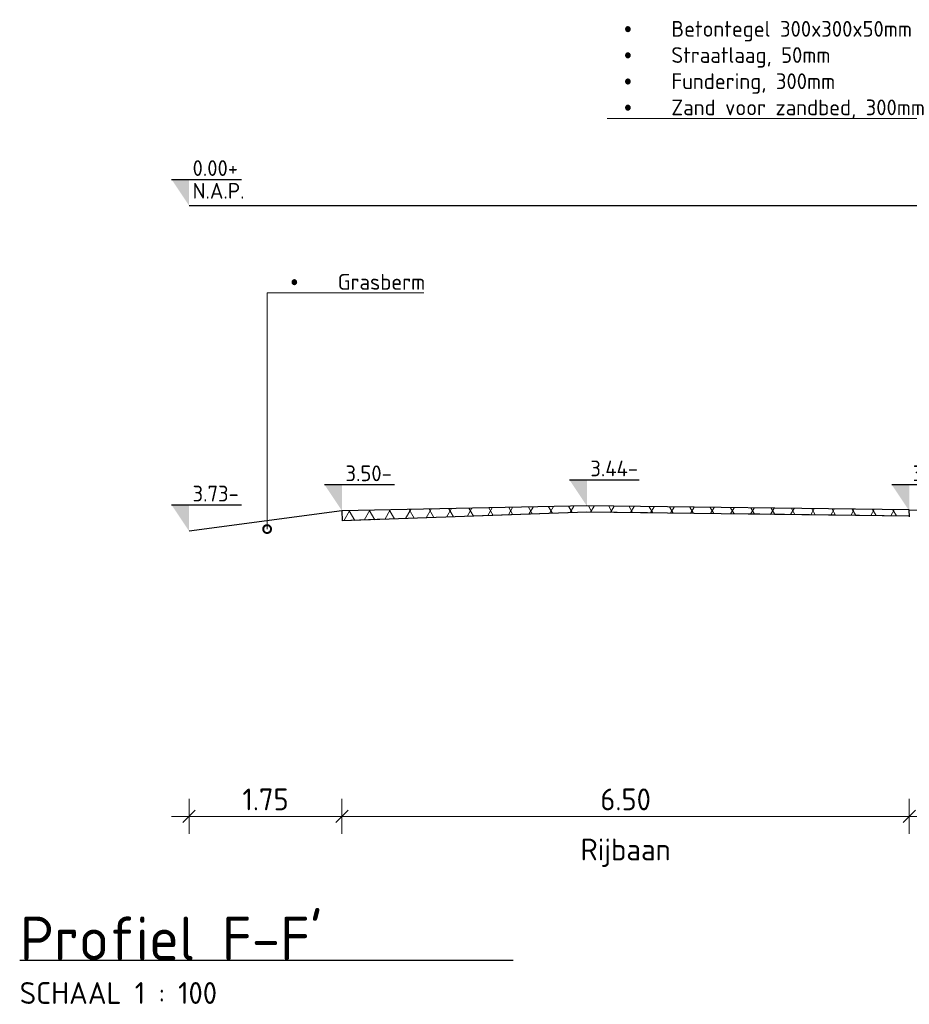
# Model space of a CAD drawing. Header units: metres. Extents: x 115954 to 115994, y 477007 to 477166.
# Tile 12 of 20: x 115962 to 115972, y 477118 to 477129. Entities that reach past the tile are written whole.
import ezdxf
from ezdxf import colors
from ezdxf.entities.mleader import LeaderData, LeaderLine
from ezdxf.math import Vec2, Vec3

# ---------------------------------------------------------------- set-up
doc = ezdxf.new("R2010")
doc.units = ezdxf.units.M
doc.linetypes.add('AL-NAP_LIJN', pattern=[15.25, 12, -1.5, 0.25, -1.5])
doc.linetypes.add('DASHED', pattern=[0.75, 0.5, -0.25])
doc.layers.get('Defpoints').update_dxf_attribs({"lineweight": 25})
for name, color, linetype, lineweight in [('N-WE-VH-VERHARDING-ASFALT-WAP', 251, 'DASHED', 30), ('N-WE-VH-VERHARDING_ASFALT-AD', 252, 'Continuous', 18), ('X-XX-AL-AANPIJLING-M', 7, 'Continuous', 18), ('X-XX-AL-DETAIL1-GD', 7, 'Continuous', 25), ('X-XX-AL-NAP-GD', 7, 'AL-NAP_LIJN', 25), ('X-XX-AL-PEILMAAT-SD', 7, 'Continuous', 25), ('X-XX-AL-VERWIJZING-S', 7, 'Continuous', 25), ('X-XX-AL-VERWIJZING-T18', 7, 'Continuous', 18)]:
    doc.layers.add(name, color=color, linetype=linetype, lineweight=lineweight)
doc.styles.add('NLCS-ISO', font='NLCS-ISO.ttf')
doc.styles.add('NLCS-ISO-ANNOTATIEF-T18', font='NLCS-ISO.ttf', dxfattribs={"height": 1.8})
doc.styles.add('NLCS-ISO-ANNOTATIEF-T25', font='NLCS-ISO.ttf', dxfattribs={"height": 2.5})
doc.dimstyles.new('NLCS-ANNOTATIEF-T25-SCHRAP_L2_H1', dxfattribs={"dimtxt": 2.5, "dimasz": 1.4, "dimexe": 2, "dimexo": 2, "dimgap": 0.7, "dimtad": 1, "dimzin": 0, "dimdsep": 46, "dimtxsty": 'NLCS-ISO-ANNOTATIEF-T25', "dimblk": 'OBLIQUE', "dimcen": 0, "dimdle": 2, "dimclrd": 256, "dimclre": 256, "dimclrt": 256, "dimadec": 1, "dimazin": 0, "dimtfac": 1, "dimtdec": 3, "dimtofl": 0, "dimtmove": 0, "dimatfit": 3, "dimldrblk": 'OBLIQUE', "dimfxl": 2, "dimfxlon": 1, "dimtfillclr": 256, "dimtolj": 1, "dimtzin": 0, "dimlwd": -1, "dimlwe": -1, "dimarcsym": 0})

# ---------------------------------------------------------------- blocks, each defined once
blk = doc.blocks.new('SAL-VERWIJZING_ONDERSCHRIFT-SO')
at = {"linetype": 'Continuous', "style": 'NLCS-ISO'}
blk.add_text('SCHAAL 1 :', height=2.5, dxfattribs=at).set_placement((0, -3.75))
at = {"style": 'NLCS-ISO'}
for tag, p, height in [('OMSCHRIJVING', (0, 1.25), 5), ('SCHAAL', (18.15, -3.75), 2.5)]:
    blk.add_attdef(tag, p, '', height=height, dxfattribs=at)
blk = doc.blocks.new('SAL-PEILMAAT_INFRACAD_R01-SOD')
blk.add_line((-2, 3), (6, 3))
blk.add_solid([(-2, 3), (0, 3), (0, 0)])
at = {"style": 'NLCS-ISO'}
for tag, p in [('...', (0.4, 3.4)), ('REF', (0.4, 0.8))]:
    blk.add_attdef(tag, p, '', height=1.8, dxfattribs=at)
blk = doc.blocks.new('_DotSmall')
at = {"color": 0, "linetype": 'ByBlock', "const_width": 0.5}
blk.add_lwpolyline([(-0.0625, 0, 1), (0.0625, 0, 1)], format="xyb", close=True, dxfattribs=at)
blk = doc.blocks.new('_Oblique')
at = {"color": 0, "linetype": 'ByBlock', "lineweight": -2}
blk.add_line((-0.5, -0.5), (0.5, 0.5), dxfattribs=at)
blk = doc.blocks.new('*D29')
at = {"layer": 'Defpoints', "color": 0, "transparency": 16777216}
for p in [(115965.951, 477122.739), (115964.199, 477122.507), (115965.951, 477120.157)]:
    blk.add_point(p, dxfattribs=at)
at = {"layer": 'X-XX-AL-AANPIJLING-M', "transparency": 16777216}
for p, q in [((115964.199, 477120.357), (115964.199, 477119.957)), ((115965.951, 477120.357), (115965.951, 477119.957)), ((115963.999, 477120.157), (115966.151, 477120.157))]:
    blk.add_line(p, q, dxfattribs=at)
at = {"layer": 'X-XX-AL-AANPIJLING-M', "transparency": 16777216, "xscale": 0.14, "yscale": 0.14, "zscale": 0.14, "rotation": 180}
blk.add_blockref('_Oblique', (115964.199, 477120.157), dxfattribs=at)
at = {"layer": 'X-XX-AL-AANPIJLING-M', "transparency": 16777216, "xscale": 0.14, "yscale": 0.14, "zscale": 0.14}
blk.add_blockref('_Oblique', (115965.951, 477120.157), dxfattribs=at)
at = {"layer": 'X-XX-AL-AANPIJLING-M', "transparency": 16777216, "insert": (115965.075, 477120.352), "char_height": 0.25, "attachment_point": 5, "style": 'NLCS-ISO-ANNOTATIEF-T25'}
blk.add_mtext('\\A1;1.75', dxfattribs=at)
blk = doc.blocks.new('*D30')
at = {"layer": 'Defpoints', "color": 0, "transparency": 16777216}
for p in [(115972.451, 477122.869), (115965.951, 477122.739), (115972.451, 477120.157)]:
    blk.add_point(p, dxfattribs=at)
at = {"layer": 'X-XX-AL-AANPIJLING-M', "transparency": 16777216}
for p, q in [((115965.951, 477120.357), (115965.951, 477119.957)), ((115972.451, 477120.357), (115972.451, 477119.957)), ((115965.751, 477120.157), (115972.651, 477120.157))]:
    blk.add_line(p, q, dxfattribs=at)
at = {"layer": 'X-XX-AL-AANPIJLING-M', "transparency": 16777216, "xscale": 0.14, "yscale": 0.14, "zscale": 0.14, "rotation": 180}
blk.add_blockref('_Oblique', (115965.951, 477120.157), dxfattribs=at)
at = {"layer": 'X-XX-AL-AANPIJLING-M', "transparency": 16777216, "xscale": 0.14, "yscale": 0.14, "zscale": 0.14}
blk.add_blockref('_Oblique', (115972.451, 477120.157), dxfattribs=at)
at = {"layer": 'X-XX-AL-AANPIJLING-M', "transparency": 16777216, "insert": (115969.201, 477120.352), "char_height": 0.25, "attachment_point": 5, "style": 'NLCS-ISO-ANNOTATIEF-T25'}
blk.add_mtext('\\A1;6.50', dxfattribs=at)
blk = doc.blocks.new('*D31')
at = {"layer": 'Defpoints', "color": 0, "transparency": 16777216}
for p in [(115972.451, 477122.869), (115973.451, 477122.849), (115973.451, 477120.157)]:
    blk.add_point(p, dxfattribs=at)
at = {"layer": 'X-XX-AL-AANPIJLING-M', "transparency": 16777216}
for p, q in [((115972.451, 477120.357), (115972.451, 477119.957)), ((115973.451, 477120.357), (115973.451, 477119.957)), ((115972.251, 477120.157), (115973.651, 477120.157))]:
    blk.add_line(p, q, dxfattribs=at)
at = {"layer": 'X-XX-AL-AANPIJLING-M', "transparency": 16777216, "xscale": 0.14, "yscale": 0.14, "zscale": 0.14, "rotation": 180}
blk.add_blockref('_Oblique', (115972.451, 477120.157), dxfattribs=at)
at = {"layer": 'X-XX-AL-AANPIJLING-M', "transparency": 16777216, "xscale": 0.14, "yscale": 0.14, "zscale": 0.14}
blk.add_blockref('_Oblique', (115973.451, 477120.157), dxfattribs=at)
at = {"layer": 'X-XX-AL-AANPIJLING-M', "transparency": 16777216, "insert": (115972.951, 477120.352), "char_height": 0.25, "attachment_point": 5, "style": 'NLCS-ISO-ANNOTATIEF-T25'}
blk.add_mtext('\\A1;1.00', dxfattribs=at)
blk = doc.blocks.new('*D39')
at = {"layer": 'Defpoints', "color": 0, "transparency": 16777216}
for p in [(115972.451, 477122.22), (115965.951, 477122.09), (115972.451, 477119.508)]:
    blk.add_point(p, dxfattribs=at)
at = {"layer": 'X-XX-AL-AANPIJLING-M', "transparency": 16777216, "insert": (115969.201, 477119.74), "char_height": 0.25, "attachment_point": 5, "style": 'NLCS-ISO-ANNOTATIEF-T25'}
blk.add_mtext('\\A1;Rijbaan', dxfattribs=at)
blk = doc.blocks.new('_None')
blk = doc.blocks.new('SAL-PEILMAAT_INFRACAD_H01-SOD')
blk.add_line((-2, 3), (6, 3))
blk.add_solid([(-2, 3), (0, 3), (0, 0)])
at = {"style": 'NLCS-ISO'}
blk.add_attdef('...', (0.4, 3.4), '', height=1.8, dxfattribs=at)

msp = doc.modelspace()

# ---------------------------------------------------------------- hatches: boundary and pattern name
at = {"layer": 'N-WE-VH-VERHARDING_ASFALT-AD'}
h = msp.add_hatch(dxfattribs=at)
h.set_pattern_fill('AVH-ASFALT', color=256, scale=0.2, pattern_type=2)
h.set_pattern_definition([(60, (115964.53499, 477079.45833), (-0.1732051, 0.1), []), (120, (115964.53499, 477079.45833), (-0.1732051, -0.1), [])])
h.paths.add_polyline_path([(115972.453, 477123.599), (115972.453, 477123.669), (115968.757, 477123.715), (115965.951, 477123.659), (115965.953, 477123.544), (115968.757, 477123.645)])

# ---------------------------------------------------------------- linework, layer by layer
at = {"layer": 'N-WE-VH-VERHARDING-ASFALT-WAP', "ltscale": 4, "flags": 128}
msp.add_lwpolyline([(115972.451, 477123.599), (115968.757, 477123.645), (115965.954, 477123.544)], dxfattribs=at)
at = {"layer": 'X-XX-AL-DETAIL1-GD', "flags": 128}
for points in [[(115965.951, 477123.659), (115964.199, 477123.427)], [(115972.451, 477123.669), (115968.757, 477123.715), (115965.951, 477123.659)], [(115965.951, 477123.659), (115965.954, 477123.544)], [(115972.45, 477123.599), (115968.757, 477123.645), (115965.954, 477123.544)], [(115972.451, 477123.669), (115973.451, 477123.649)], [(115972.453, 477123.589), (115972.451, 477123.669)], [(115962.258, 477118.508), (115967.914, 477118.508)]]:
    msp.add_lwpolyline(points, dxfattribs=at)
at = {"layer": 'X-XX-AL-NAP-GD'}
msp.add_line((115964.199, 477127.157), (115984.626, 477127.157), dxfattribs=at)

# ---------------------------------------------------------------- block references
at = {"layer": 'X-XX-AL-PEILMAAT-SD', "xscale": 0.1, "yscale": 0.1, "zscale": 0.1}
for name, p, values in [('SAL-PEILMAAT_INFRACAD_R01-SOD', (115964.199, 477127.157), {'...': '0.00+', 'REF': 'N.A.P.'}), ('SAL-PEILMAAT_INFRACAD_H01-SOD', (115968.757, 477123.715), {'...': '3.44-'}), ('SAL-PEILMAAT_INFRACAD_H01-SOD', (115965.951, 477123.659), {'...': '3.50-'}), ('SAL-PEILMAAT_INFRACAD_H01-SOD', (115972.451, 477123.659), {'...': '3.50-'}), ('SAL-PEILMAAT_INFRACAD_H01-SOD', (115964.199, 477123.427), {'...': '3.73-'})]:
    msp.add_blockref(name, p, dxfattribs=at).add_auto_attribs(values)
at = {"layer": 'X-XX-AL-VERWIJZING-S', "xscale": 0.1, "yscale": 0.1, "zscale": 0.1}
msp.add_blockref('SAL-VERWIJZING_ONDERSCHRIFT-SO', (115962.258, 477118.383), dxfattribs=at).add_auto_attribs({'OMSCHRIJVING': "Profiel F-F'", 'SCHAAL': '100'})

# ---------------------------------------------------------------- dimensions: what is measured, and where the dimension line sits
at = {"layer": 'X-XX-AL-AANPIJLING-M'}
for base, p1, p2, picture, middle in [((115972.451, 477120.157), (115965.951, 477122.739), (115972.451, 477122.869), '*D30', (115969.201, 477120.352)), ((115973.451, 477120.157), (115972.451, 477122.869), (115973.451, 477122.849), '*D31', (115972.951, 477120.352)), ((115965.951, 477120.157), (115964.199, 477122.507), (115965.951, 477122.739), '*D29', (115965.075, 477120.352))]:
    dim = msp.add_linear_dim(base=base, p1=p1, p2=p2, dimstyle='NLCS-ANNOTATIEF-T25-SCHRAP_L2_H1', dxfattribs=at)
    dim.commit()
    dim.dimension.update_dxf_attribs({"geometry": picture, "text_midpoint": middle})
dim = msp.add_linear_dim(base=(115972.451, 477119.508), p1=(115965.951, 477122.09), p2=(115972.451, 477122.22), text='Rijbaan', dimstyle='NLCS-ANNOTATIEF-T25-SCHRAP_L2_H1', override={"dimblk1": 'None', "dimblk2": 'None', "dimsah": 1, "dimse1": 1, "dimse2": 1, "dimsd1": 1, "dimsd2": 1}, dxfattribs=at)
dim.commit()
dim.dimension.update_dxf_attribs({"geometry": '*D39', "text_midpoint": (115969.201, 477119.74)})

# ---------------------------------------------------------------- leaders
at = {"layer": 'X-XX-AL-VERWIJZING-T18'}
ml = msp.add_multileader_mtext('Standard', dxfattribs=at)
ml.set_content('\\pxi-3,l3,t3;{\\fSymbol|b0|i0|c2|p18;·^I}Betontegel 300x300x50mm\\P{\\fSymbol|b0|i0|c2|p18;·^I}Straatlaag, 50mm\\P{\\fSymbol|b0|i0|c2|p18;·^I}Fundering, 300mm\\P{\\fSymbol|b0|i0|c2|p18;·^I}Zand voor zandbed, 300mm ', color=256, style='NLCS-ISO-ANNOTATIEF-T18')
ml.set_leader_properties(color=256, linetype='ByLayer', lineweight=-1)
ml.set_arrow_properties(name='DOTSMALL')
ml.build(insert=Vec2(0, 0))
ml.multileader.update_dxf_attribs({"text_left_attachment_type": 5, "text_right_attachment_type": 5, "dogleg_length": 1.8, "arrow_head_size": 0.18, "scale": 0.1})
ctx = ml.context
ctx.base_point, ctx.scale, ctx.char_height, ctx.arrow_head_size, ctx.landing_gap_size, ctx.plane_origin = Vec3(115969.095, 477128.157), 0.1, 0.18, 0.18, 0.09, Vec3(115972.939, 477123.77)
ctx.left_attachment, ctx.right_attachment = 5, 5
notes = []
notes.append((ctx, [(0, (1, 1, 0), (115972.938, 477128.157), (-1, 0), 0.18, [(3, [(115972.938, 477123.225), (115972.938, 477123.527), (115972.938, 477123.697), (115972.938, 477123.755)], 0, [])])]))
ctx.mtext.insert, ctx.mtext.flow_direction = Vec3(115969.185, 477129.273), 5
ml = msp.add_multileader_mtext('Standard', dxfattribs=at)
ml.set_content('\\pxi-3,l3,t3;{\\fSymbol|b0|i0|c2|p18;·^I}Grasberm', color=256, style='NLCS-ISO-ANNOTATIEF-T18')
ml.set_leader_properties(color=256, linetype='ByLayer', lineweight=-1)
ml.set_arrow_properties(name='DOTSMALL')
ml.build(insert=Vec2(0, 0))
ml.multileader.update_dxf_attribs({"text_left_attachment_type": 5, "text_right_attachment_type": 5, "dogleg_length": 1.8, "arrow_head_size": 0.18, "scale": 0.1})
ctx = ml.context
ctx.base_point, ctx.scale, ctx.char_height, ctx.arrow_head_size, ctx.landing_gap_size, ctx.plane_origin = Vec3(115965.273, 477126.157), 0.1, 0.18, 0.18, 0.09, Vec3(115965.092, 477123.692)
ctx.left_attachment, ctx.right_attachment = 5, 5
notes.append((ctx, [(0, (1, 1, 0), (115965.093, 477126.157), (1, 0), 0.18, [(1, [(115965.093, 477123.45)], 0, [])])]))
ctx.mtext.insert, ctx.mtext.flow_direction = Vec3(115965.363, 477126.373), 5
for ctx, leaders in notes:
    for number, flags, end, landing, length, lines in leaders:
        leader = LeaderData()
        leader.index, (leader.has_last_leader_line, leader.has_dogleg_vector, leader.attachment_direction) = number, flags
        leader.last_leader_point, leader.dogleg_vector, leader.dogleg_length = Vec3(end), Vec3(landing), length
        for number, points, colour, breaks in lines:
            line = LeaderLine()
            line.index, line.vertices, line.color, line.breaks = number, Vec3.list(points), colors.encode_raw_color(colour), breaks
            leader.lines.append(line)
        ctx.leaders.append(leader)

doc.saveas('drawing.dxf')
